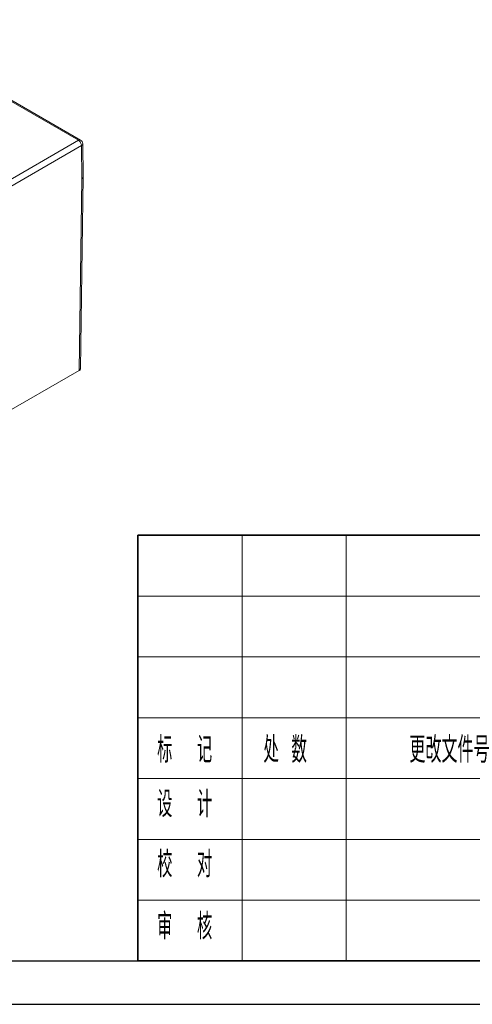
# Model space of a CAD drawing. Header units: millimetres. Extents: x 0 to 420, y 0 to 297.
# Tile 7 of 15: x 221 to 273, y 0 to 113. Entities that reach past the tile are written whole.
import ezdxf

# ---------------------------------------------------------------- set-up
doc = ezdxf.new("R2010")
doc.units = ezdxf.units.MM
for name, color, linetype in [('5', 7, 'Continuous'), ('9', 7, 'Continuous'), ('MARK', 7, 'Continuous')]:
    doc.layers.add(name, color=color, linetype=linetype)
doc.layers.add('SLD-0', color=179, linetype='Continuous', lineweight=25)
doc.styles.add('SLDTEXTSTYLE2', font='TXT', dxfattribs={"width": 0.56, "bigfont": 'bigfont'})
doc.styles.add('SLDTEXTSTYLE3', font='TXT', dxfattribs={"width": 0.54, "bigfont": 'bigfont'})
doc.styles.add('SLDTEXTSTYLE4', font='TXT', dxfattribs={"width": 0.53, "bigfont": 'bigfont'})

msp = doc.modelspace()

# ---------------------------------------------------------------- linework, layer by layer
at = {"color": 7, "linetype": 'Continuous', "lineweight": 18}
for p, q in [((228.42, 99.47), (204.42, 113.33)), ((204.17, 113.31), (228.17, 99.45)), ((228.17, 99.45), (184.78, 74.4)), ((228.53, 98.84), (185.13, 73.78)), ((228.58, 95.03), (228.53, 98.84)), ((228.73, 95.23), (228.67, 99.05)), ((228.4, 73.15), (228.73, 95.24)), ((228.25, 72.96), (228.58, 95.03)), ((228.25, 72.96), (185.4, 48.22))]:
    msp.add_line(p, q, dxfattribs=at)
at = {"color": 8, "linetype": 'Continuous', "lineweight": 18}
for centre, radius, start, end in [((228.32, 99.26), 0.24, 64.1284, 127.1821), ((228.42, 99.07), 0.253, 294.7465, 355.933)]:
    msp.add_arc(centre, radius, start, end, dxfattribs=at)
at = {"color": 7, "linetype": 'Continuous', "lineweight": 18}
msp.add_arc((228.17, 99.04), 0.5, 0.8736, 60.0027, dxfattribs=at)
msp.add_open_spline([(228.53, 98.84), (228.52, 98.89), (228.51, 99.01), (228.43, 99.19), (228.31, 99.35), (228.22, 99.42), (228.17, 99.45)], degree=3, dxfattribs=at)
for points, knots in [([(228.73, 95.24), (228.73, 95.23), (228.73, 95.2), (228.71, 95.15), (228.66, 95.08), (228.61, 95.05), (228.58, 95.03)], [0, 0, 0, 0, 0.131805, 0.404384, 0.693786, 1, 1, 1, 1]), ([(228.25, 72.96), (228.28, 72.98), (228.33, 73.01), (228.38, 73.07), (228.4, 73.12), (228.4, 73.15), (228.4, 73.16)], [0, 0, 0, 0, 0.313113, 0.609036, 0.887756, 1, 1, 1, 1])]:
    msp.add_open_spline(points, degree=3, knots=knots, dxfattribs=at)
at = {"layer": '5', "color": 7, "lineweight": 25}
msp.add_line((25, 5.02), (415, 5.02), dxfattribs=at)
at = {"layer": '9', "color": 7}
msp.add_line((0, 0.02), (420, 0.02), dxfattribs=at)
at = {"layer": 'SLD-0', "color": 179, "lineweight": 35}
for p in [(235, 5.02), (415, 54)]:
    msp.add_line(p, (235, 54.02), dxfattribs=at)
at = {"layer": 'SLD-0', "color": 179, "linetype": 'Continuous', "lineweight": 18}
for p, q in [((247, 54), (247, 5)), ((259, 54), (259, 26)), ((315, 47), (235, 47)), ((315, 40), (235, 40)), ((315, 33), (235, 33)), ((315, 26), (235, 26)), ((259, 26), (259, 5)), ((315, 19), (235, 19)), ((315, 12), (235, 12))]:
    msp.add_line(p, q, dxfattribs=at)
at = {"layer": 'SLD-0', "color": 179, "lineweight": 25}
msp.add_line((415, 5.02), (235, 5.02), dxfattribs=at)

# ---------------------------------------------------------------- texts
at = {"layer": 'MARK', "char_height": 3, "attachment_point": 1}
for s, insert, style in [('标  记', (237.23, 30.81), 'SLDTEXTSTYLE4'), ('处 数', (249.46, 30.81), 'SLDTEXTSTYLE3'), ('更改文件号', (266.25, 30.81), 'SLDTEXTSTYLE2'), ('设  计', (237.23, 24.55), 'SLDTEXTSTYLE4'), ('校  对', (237.23, 17.63), 'SLDTEXTSTYLE4'), ('审  核', (237.23, 10.48), 'SLDTEXTSTYLE4')]:
    msp.add_mtext(s, dxfattribs=dict(at, insert=insert, style=style))

doc.saveas('drawing.dxf')
